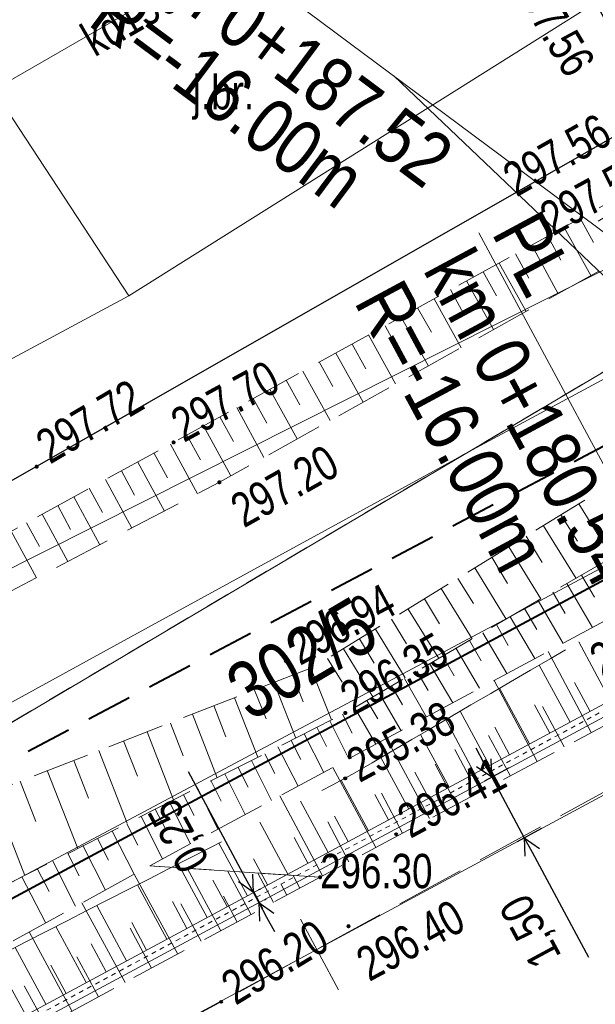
# Model space of a CAD drawing. Header units: metres. Extents: x 7437415 to 7437762, y 5556624 to 5556902.
# Tile 28 of 36: x 7437663 to 7437676, y 5556759 to 5556780. Entities that reach past the tile are written whole.
import ezdxf

# ---------------------------------------------------------------- set-up
doc = ezdxf.new("R2010")
doc.units = ezdxf.units.M
doc.header["$MEASUREMENT"] = 0
for name, pattern in [('0.5_0.5', [1.5, 0.5, -0.5, 0.5]), ('BUBZ01-500', [1.75, 1.25, -0.5]), ('DGN Style 3', [8.60601, 6.14715, -2.45886]), ('EGBU01-500', [1, 0.5, -0.5]), ('KTCR02-500', [1.5, 1, -0.5]), ('KTJZ01-500', [2, 1.5, -0.5])]:
    doc.linetypes.add(name, pattern=pattern)
doc.layers.get('0').update_dxf_attribs({"color": 250, "lineweight": 5})
for name, color, linetype, lineweight in [('BUBZ01', 250, 'Continuous', 5), ('BUIB02_01', 250, 'Continuous', 5), ('D_balustrada', 7, '0.5_0.5', 20), ('D_kilometraz', 7, 'Continuous', 13), ('D_kraweznik', 7, 'Continuous', 20), ('D_obrzeze', 7, 'Continuous', 20), ('D_opis trasy', 7, 'Continuous', 13), ('D_pobocze', 7, 'Continuous', 13), ('D_skarpa', 7, 'DGN Style 3', 20), ('D_skarpa-symbol', 7, 'Continuous', 20), ('D_wymiary', 7, 'Continuous', 13), ('EGBD03', 250, 'Continuous', 5), ('EGBU01', 250, 'Continuous', 5), ('KTJZ01', 250, 'Continuous', 5), ('KTKR01', 250, 'Continuous', 5), ('MPZP', 250, 'Continuous', 5), ('przewód elektroenergetyczny (linia)', 7, 'Continuous', 5), ('przewód gazowy (linia)', 7, 'Continuous', 5), ('przewód kanalizacyjny (linia)', 7, 'Continuous', 5), ('przewód kanalizacyjny (linia)-Atr1', 7, 'Continuous', 5), ('punkt wysokościowy sztuczny', 7, 'Continuous', 5), ('RTPW01', 250, 'Continuous', 5), ('RTPW02', 250, 'Continuous', 5), ('rzedne dla projektanta', 250, 'Continuous', 5), ('SUPE04', 250, 'Continuous', 5), ('SUPG_01', 250, 'Continuous', 5), ('SUPT_01', 250, 'Continuous', 5)]:
    doc.layers.add(name, color=color, linetype=linetype, lineweight=lineweight)
doc.styles.add('ROMANS', font='arial.ttf', dxfattribs={"width": 0.8})
doc.styles.get("Standard").update_dxf_attribs({"font": 'txt.shx', "width": 0.75})
doc.styles.add('Style-Arial Narrow', font='ARIALN.TTF')
doc.dimstyles.new('1-500', dxfattribs={"dimscale": 10, "dimtxt": 0.2, "dimasz": 0.07, "dimexe": 0, "dimexo": 0, "dimgap": 0.05, "dimtad": 1, "dimdec": 1, "dimzin": 0, "dimtxsty": 'ROMANS', "dimblk": 'ARCHTICK', "dimcen": 0.1, "dimclrt": 256, "dimadec": 0, "dimazin": 0, "dimtfac": 0.666667, "dimtdec": 1, "dimtofl": 0, "dimtmove": 1, "dimatfit": 2, "dimfxl": 0, "dimtolj": 1, "dimtzin": 0, "dimarcsym": 0})

# ---------------------------------------------------------------- blocks, each defined once
blk = doc.blocks.new('PW02')
at = {"layer": 'punkt wysokościowy sztuczny', "linetype": 'Continuous', "lineweight": 13}
h = blk.add_hatch(color=0, dxfattribs=at)
edge = h.paths.add_edge_path()
edge.add_arc((0, 0), 0.45, 0, 360)
blk = doc.blocks.new('SUPE04')
at = {"layer": 'SUPE04', "color": 1, "linetype": 'Continuous', "lineweight": 13}
blk.add_line((5.25, 0), (0.25, 0), dxfattribs=at)
at = {"layer": 'SUPE04', "color": 1, "linetype": 'Continuous', "lineweight": 13, "flags": 128}
blk.add_lwpolyline([(3.9, 0.5), (4.766, 0), (3.9, -0.5)], dxfattribs=at)
blk = doc.blocks.new('TerminatorOpen')
at = {"color": 0, "linetype": 'ByBlock', "lineweight": -2}
for q in [(-1, 0.5), (-1, 0), (-1, -0.5)]:
    blk.add_line((0, 0), q, dxfattribs=at)
blk = doc.blocks.new('*D52')
at = {"layer": 'D_wymiary', "color": 0, "lineweight": -2}
for p, q in [((7437673.137, 5556763.95), (7437672.966, 5556764.267)), ((7437673.687, 5556763.838), (7437673.149, 5556763.548)), ((7437673.307, 5556763.633), (7437674.019, 5556762.313)), ((7437674.398, 5556762.517), (7437673.86, 5556762.227)), ((7437674.189, 5556761.996), (7437675.422, 5556759.706))]:
    blk.add_line(p, q, dxfattribs=at)
at = {"layer": 'Defpoints', "color": 0}
for p in [(7437673.845, 5556763.923), (7437673.307, 5556763.633), (7437674.556, 5556762.602)]:
    blk.add_point(p, dxfattribs=at)
at = {"layer": 'D_wymiary', "color": 0, "lineweight": -2, "xscale": 0.36, "yscale": 0.36, "zscale": 0.36}
for p, rotation in [((7437673.307, 5556763.633), 298.3039668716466), ((7437674.019, 5556762.313), 118.3039668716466)]:
    blk.add_blockref('TerminatorOpen', p, dxfattribs=dict(at, rotation=rotation))
at = {"layer": 'D_wymiary', "insert": (7437674.204, 5556760.297), "char_height": 0.72, "attachment_point": 5, "rotation": 118.304, "style": 'Style-Arial Narrow'}
blk.add_mtext('1,50', dxfattribs=at)
blk = doc.blocks.new('*D53')
at = {"layer": 'D_wymiary', "color": 0, "lineweight": -2}
for p, q in [((7437667.933, 5556761.432), (7437666.684, 5556763.752)), ((7437668.222, 5556760.895), (7437668.104, 5556761.115)), ((7437668.224, 5556761.18), (7437668.262, 5556761.2)), ((7437668.343, 5556760.96), (7437668.381, 5556760.98)), ((7437668.393, 5556760.578), (7437668.564, 5556760.261))]:
    blk.add_line(p, q, dxfattribs=at)
at = {"layer": 'Defpoints', "color": 0}
for p in [(7437668.066, 5556761.095), (7437668.185, 5556760.875), (7437668.222, 5556760.895)]:
    blk.add_point(p, dxfattribs=at)
at = {"layer": 'D_wymiary', "color": 0, "lineweight": -2, "xscale": 0.36, "yscale": 0.36, "zscale": 0.36}
for p, rotation in [((7437668.104, 5556761.115), 298.3039669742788), ((7437668.222, 5556760.895), 118.3039669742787)]:
    blk.add_blockref('TerminatorOpen', p, dxfattribs=dict(at, rotation=rotation))
at = {"layer": 'D_wymiary', "insert": (7437666.521, 5556762.382), "char_height": 0.72, "attachment_point": 5, "rotation": 118.304, "style": 'Style-Arial Narrow'}
blk.add_mtext('0,25', dxfattribs=at)
blk = doc.blocks.new('*D59')
at = {"layer": 'D_wymiary', "color": 0, "lineweight": -2}
blk.add_line((7437671.179, 5556778.956), (7437682.496, 5556768.161), dxfattribs=at)
at = {"layer": 'Defpoints', "color": 0}
for p in [(7437671.179, 5556778.956), (7437682.756, 5556767.913)]:
    blk.add_point(p, dxfattribs=at)
at = {"layer": 'D_wymiary', "color": 0, "lineweight": -2, "xscale": 0.36, "yscale": 0.36, "zscale": 0.36, "rotation": 316.3543416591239}
blk.add_blockref('TerminatorOpen', (7437682.756, 5556767.913), dxfattribs=at)
at = {"layer": 'D_wymiary', "insert": (7437681.019, 5556770.666), "char_height": 0.72, "attachment_point": 5, "rotation": 316.3543, "style": 'Style-Arial Narrow'}
blk.add_mtext('R16,00', dxfattribs=at)

msp = doc.modelspace()

# ---------------------------------------------------------------- linework, layer by layer
at = {"layer": 'BUBZ01', "color": 7, "linetype": 'BUBZ01-500', "lineweight": 13, "flags": 128}
for points in [[(7437640.018, 5556785.654), (7437638.515, 5556784.867), (7437643.11, 5556775.98), (7437642.9, 5556771.37), (7437643.65, 5556768.72), (7437650.54, 5556757.5), (7437653.18, 5556756.46), (7437670.11, 5556765.04), (7437677.9, 5556769.59), (7437683.09, 5556775.4), (7437676.3, 5556770.28), (7437669.43, 5556766.05), (7437652.3, 5556759.37), (7437651.48, 5556760.11), (7437645.17, 5556771.48), (7437645.18, 5556776.52), (7437645.4, 5556777.22), (7437640.018, 5556785.654)], [(7437645.4, 5556777.22), (7437646.3, 5556776.53), (7437654.12, 5556764.26), (7437666.36, 5556770.95), (7437677.29, 5556776.98), (7437678.76, 5556776.43), (7437667.36, 5556770.08), (7437653.89, 5556763.04), (7437645.18, 5556776.52), (7437645.4, 5556777.22)], [(7437669.56, 5556761.45), (7437665.84, 5556761.7), (7437678.49, 5556768.51), (7437684.39, 5556774.47), (7437685.15, 5556773.1), (7437682.26, 5556769.55), (7437678.76, 5556766.36), (7437669.56, 5556761.45)]]:
    msp.add_lwpolyline(points, close=True, dxfattribs=at)
at = {"layer": 'BUBZ01', "color": 7, "linetype": 'Continuous', "lineweight": 13, "flags": 128}
for points in [[(7437675.24, 5556775.85), (7437675.53, 5556775.32)], [(7437674.89, 5556775.65), (7437675.47, 5556774.6)], [(7437674.18, 5556775.26), (7437674.76, 5556774.2)], [(7437674.53, 5556775.46), (7437674.82, 5556774.93)], [(7437673.83, 5556775.07), (7437674.12, 5556774.54)], [(7437673.47, 5556774.87), (7437674.06, 5556773.81)], [(7437673.12, 5556774.68), (7437673.41, 5556774.15)], [(7437672.76, 5556774.48), (7437673.35, 5556773.42)], [(7437672.41, 5556774.29), (7437672.7, 5556773.75)], [(7437672.05, 5556774.09), (7437672.64, 5556773.02)], [(7437671.69, 5556773.89), (7437671.99, 5556773.36)], [(7437671.33, 5556773.69), (7437671.93, 5556772.62)], [(7437670.98, 5556773.5), (7437671.27, 5556772.96)], [(7437670.62, 5556773.3), (7437671.21, 5556772.23)], [(7437669.9, 5556772.9), (7437670.5, 5556771.83)], [(7437670.26, 5556773.1), (7437670.56, 5556772.56)], [(7437669.54, 5556772.71), (7437669.84, 5556772.17)], [(7437669.18, 5556772.51), (7437669.78, 5556771.43)], [(7437668.82, 5556772.31), (7437669.12, 5556771.77)], [(7437668.46, 5556772.11), (7437669.06, 5556771.03)], [(7437668.1, 5556771.91), (7437668.4, 5556771.37)], [(7437667.74, 5556771.71), (7437668.33, 5556770.62)], [(7437667.37, 5556771.51), (7437667.67, 5556770.97)], [(7437667.01, 5556771.31), (7437667.61, 5556770.22)], [(7437666.65, 5556771.11), (7437666.95, 5556770.57)], [(7437666.29, 5556770.91), (7437666.88, 5556769.83)], [(7437665.93, 5556770.72), (7437666.23, 5556770.18)], [(7437665.22, 5556770.33), (7437665.51, 5556769.8)], [(7437665.58, 5556770.52), (7437666.16, 5556769.45)], [(7437664.87, 5556770.14), (7437665.45, 5556769.08)], [(7437664.52, 5556769.95), (7437664.81, 5556769.42)], [(7437664.18, 5556769.76), (7437664.75, 5556768.71)], [(7437663.83, 5556769.57), (7437664.11, 5556769.05)], [(7437675.21, 5556769.61), (7437675.93, 5556768.44)], [(7437663.49, 5556769.38), (7437664.05, 5556768.35)], [(7437674.82, 5556769.37), (7437675.18, 5556768.79)], [(7437663.15, 5556769.19), (7437663.43, 5556768.68)], [(7437674.44, 5556769.13), (7437675.15, 5556767.98)], [(7437662.81, 5556769.01), (7437663.37, 5556767.99)], [(7437674.06, 5556768.9), (7437674.41, 5556768.33)], [(7437673.68, 5556768.67), (7437674.38, 5556767.53)], [(7437673.31, 5556768.44), (7437673.65, 5556767.87)], [(7437672.94, 5556768.21), (7437673.62, 5556767.09)], [(7437672.57, 5556767.98), (7437672.91, 5556767.43)], [(7437675.27, 5556768.05), (7437675.55, 5556767.57)], [(7437672.2, 5556767.76), (7437672.88, 5556766.66)], [(7437674.95, 5556767.87), (7437675.51, 5556766.91)], [(7437671.84, 5556767.53), (7437672.17, 5556766.99)], [(7437674.64, 5556767.68), (7437674.91, 5556767.21)], [(7437671.48, 5556767.31), (7437672.15, 5556766.23)], [(7437674.02, 5556767.32), (7437674.29, 5556766.86)], [(7437674.32, 5556767.5), (7437674.87, 5556766.56)], [(7437671.12, 5556767.09), (7437671.45, 5556766.55)], [(7437673.71, 5556767.14), (7437674.25, 5556766.23)], [(7437670.77, 5556766.87), (7437671.42, 5556765.81)], [(7437673.41, 5556766.97), (7437673.67, 5556766.51)], [(7437670.42, 5556766.66), (7437670.74, 5556766.13)], [(7437673.11, 5556766.79), (7437673.64, 5556765.9)], [(7437670.07, 5556766.44), (7437670.71, 5556765.39)], [(7437672.53, 5556766.45), (7437673.04, 5556765.58)], [(7437672.82, 5556766.62), (7437673.08, 5556766.18)], [(7437669.72, 5556766.23), (7437670.04, 5556765.71)], [(7437672.24, 5556766.28), (7437672.49, 5556765.85)], [(7437675.48, 5556764.61), (7437674.54, 5556766.38)], [(7437669.36, 5556766.02), (7437669.81, 5556764.89)], [(7437671.95, 5556766.12), (7437672.46, 5556765.26)], [(7437668.96, 5556765.87), (7437669.19, 5556765.28)], [(7437671.67, 5556765.95), (7437671.92, 5556765.53)], [(7437668.55, 5556765.71), (7437669.03, 5556764.49)], [(7437671.12, 5556765.63), (7437671.36, 5556765.22)], [(7437671.4, 5556765.79), (7437671.88, 5556764.95)], [(7437674.3, 5556763.98), (7437673.36, 5556765.75)], [(7437667.69, 5556765.37), (7437668.2, 5556764.07)], [(7437668.13, 5556765.54), (7437668.38, 5556764.91)], [(7437670.85, 5556765.47), (7437671.33, 5556764.65)], [(7437667.24, 5556765.2), (7437667.5, 5556764.52)], [(7437670.31, 5556765.16), (7437670.78, 5556764.36)], [(7437670.58, 5556765.31), (7437670.82, 5556764.91)], [(7437674.89, 5556764.3), (7437674.42, 5556765.18)], [(7437666.77, 5556765.01), (7437667.31, 5556763.62)], [(7437670.05, 5556765.01), (7437670.26, 5556764.6)], [(7437673.13, 5556763.35), (7437672.18, 5556765.12)], [(7437666.29, 5556764.82), (7437666.57, 5556764.1)], [(7437669.49, 5556764.73), (7437669.7, 5556764.31)], [(7437669.77, 5556764.87), (7437670.19, 5556764.04)], [(7437665.78, 5556764.63), (7437666.36, 5556763.14)], [(7437669.21, 5556764.58), (7437669.64, 5556763.74)], [(7437673.71, 5556763.67), (7437673.24, 5556764.55)], [(7437665.27, 5556764.43), (7437665.57, 5556763.66)], [(7437668.64, 5556764.3), (7437669.08, 5556763.44)], [(7437668.93, 5556764.44), (7437669.14, 5556764.02)], [(7437671.95, 5556762.73), (7437671.01, 5556764.48)], [(7437664.73, 5556764.22), (7437665.35, 5556762.63)], [(7437668.35, 5556764.15), (7437668.57, 5556763.72)], [(7437664.18, 5556764), (7437664.5, 5556763.18)], [(7437668.06, 5556764), (7437668.5, 5556763.13)], [(7437672.54, 5556763.04), (7437672.07, 5556763.92)], [(7437663.6, 5556763.78), (7437664.27, 5556762.08)], [(7437667.48, 5556763.71), (7437667.92, 5556762.82)], [(7437667.77, 5556763.85), (7437667.99, 5556763.42)], [(7437670.78, 5556762.1), (7437669.84, 5556763.85)], [(7437663.01, 5556763.55), (7437663.35, 5556762.67)], [(7437667.18, 5556763.55), (7437667.4, 5556763.11)], [(7437662.4, 5556763.31), (7437663.11, 5556761.49)], [(7437666.58, 5556763.25), (7437666.81, 5556762.8)], [(7437666.88, 5556763.4), (7437667.33, 5556762.5)], [(7437669.61, 5556761.48), (7437668.68, 5556763.23)], [(7437671.36, 5556762.41), (7437670.9, 5556763.29)], [(7437666.27, 5556763.09), (7437666.73, 5556762.18)], [(7437665.96, 5556762.94), (7437666.2, 5556762.48)], [(7437665.34, 5556762.62), (7437665.58, 5556762.15)], [(7437665.65, 5556762.78), (7437666.12, 5556761.85)], [(7437670.19, 5556761.79), (7437669.73, 5556762.66)], [(7437665.02, 5556762.46), (7437665.5, 5556761.52)], [(7437664.38, 5556762.14), (7437664.87, 5556761.17)], [(7437664.7, 5556762.3), (7437664.94, 5556761.82)], [(7437664.05, 5556761.97), (7437664.3, 5556761.48)], [(7437663.72, 5556761.8), (7437664.22, 5556760.82)], [(7437663.39, 5556761.63), (7437663.64, 5556761.14)], [(7437666.45, 5556759.77), (7437665.5, 5556761.52)], [(7437667.39, 5556760.28), (7437666.66, 5556761.65)], [(7437668.05, 5556760.64), (7437667.54, 5556761.59)], [(7437668.54, 5556760.9), (7437668.2, 5556761.54)], [(7437663.05, 5556761.46), (7437663.56, 5556760.46)], [(7437668.83, 5556761.06), (7437668.71, 5556761.29)], [(7437669.12, 5556761.21), (7437668.97, 5556761.49)], [(7437668.31, 5556760.77), (7437668.1, 5556761.17)], [(7437665.3, 5556759.15), (7437664.36, 5556760.89)], [(7437666.96, 5556760.05), (7437666.52, 5556760.87)], [(7437667.75, 5556760.47), (7437667.45, 5556761.04)], [(7437664.14, 5556758.53), (7437663.21, 5556760.26)], [(7437665.88, 5556759.46), (7437665.41, 5556760.34)], [(7437664.72, 5556758.84), (7437664.25, 5556759.71)], [(7437663.57, 5556758.22), (7437663.1, 5556759.08)]]:
    msp.add_lwpolyline(points, dxfattribs=at)
at = {"layer": 'BUBZ01', "color": 7, "linetype": 'BUBZ01-500', "lineweight": 13, "flags": 128}
msp.add_lwpolyline([(7437649.055, 5556752.478), (7437665.84, 5556761.7), (7437669.56, 5556761.45), (7437655.14, 5556753.67), (7437639.69, 5556745.22), (7437638.72, 5556747.2), (7437649.055, 5556752.478)], dxfattribs=at)
at = {"layer": 'BUIB02_01', "color": 212, "linetype": 'Continuous', "lineweight": 40, "flags": 128}
msp.add_lwpolyline([(7437631.582, 5556743.722), (7437658.25, 5556758.524), (7437681.414, 5556770.995), (7437736.328, 5556800.083), (7437739.446, 5556801.87)], dxfattribs=at)
at = {"layer": 'D_balustrada', "ltscale": 0.1}
msp.add_line((7437639.295, 5556745.459), (7437679.831, 5556767.289), dxfattribs=at)
at = {"layer": 'D_kilometraz', "flags": 128}
msp.add_lwpolyline([(7437669.96, 5556758.991), (7437669.131, 5556760.532)], dxfattribs=at)
at = {"layer": 'D_kraweznik'}
msp.add_line((7437640.8, 5556744.423), (7437678.765, 5556764.869), dxfattribs=at)
at = {"layer": 'D_obrzeze'}
msp.add_line((7437634.321, 5556742.638), (7437684.009, 5556769.397), dxfattribs=at)
at = {"layer": 'D_opis trasy', "flags": 128}
for points in [[(7437684.009, 5556769.397), (7437666.301, 5556782.59)], [(7437678.765, 5556764.869), (7437673.023, 5556775.532)]]:
    msp.add_lwpolyline(points, dxfattribs=at)
at = {"layer": 'D_pobocze'}
msp.add_line((7437638.65, 5556745.253), (7437683.89, 5556769.617), dxfattribs=at)
at = {"layer": 'D_skarpa', "flags": 128}
msp.add_lwpolyline([(7437639.094, 5556747.391), (7437639.251, 5556747.471), (7437639.697, 5556747.699), (7437640.142, 5556747.926), (7437640.587, 5556748.154), (7437641.033, 5556748.381), (7437641.478, 5556748.609), (7437641.924, 5556748.836), (7437642.369, 5556749.064), (7437642.814, 5556749.291), (7437643.26, 5556749.518), (7437643.705, 5556749.746), (7437644.151, 5556749.973), (7437644.596, 5556750.201), (7437645.041, 5556750.428), (7437645.487, 5556750.656), (7437645.932, 5556750.883), (7437646.378, 5556751.111), (7437646.823, 5556751.338), (7437647.268, 5556751.566), (7437647.714, 5556751.793), (7437648.159, 5556752.021), (7437648.605, 5556752.248), (7437649.05, 5556752.475), (7437649.489, 5556752.715), (7437649.928, 5556752.954), (7437650.367, 5556753.194), (7437650.806, 5556753.433), (7437651.245, 5556753.673), (7437651.684, 5556753.912), (7437652.122, 5556754.152), (7437652.561, 5556754.391), (7437653, 5556754.631), (7437653.439, 5556754.87), (7437653.878, 5556755.11), (7437654.317, 5556755.349), (7437654.756, 5556755.589), (7437655.195, 5556755.828), (7437655.634, 5556756.068), (7437656.073, 5556756.307), (7437656.512, 5556756.547), (7437656.951, 5556756.786), (7437657.389, 5556757.026), (7437657.828, 5556757.265), (7437658.267, 5556757.505), (7437658.706, 5556757.744), (7437659.145, 5556757.984), (7437659.586, 5556758.22), (7437660.031, 5556758.448), (7437660.476, 5556758.676), (7437660.921, 5556758.904), (7437661.366, 5556759.132), (7437661.812, 5556759.36), (7437662.257, 5556759.588), (7437662.702, 5556759.816), (7437663.147, 5556760.044), (7437663.592, 5556760.272), (7437664.037, 5556760.5), (7437664.482, 5556760.728), (7437664.927, 5556760.955), (7437665.372, 5556761.183), (7437665.818, 5556761.411), (7437666.263, 5556761.639), (7437666.708, 5556761.867), (7437667.153, 5556762.095), (7437667.598, 5556762.323), (7437668.043, 5556762.551), (7437668.488, 5556762.779), (7437668.933, 5556763.007), (7437669.379, 5556763.235), (7437669.824, 5556763.463), (7437670.264, 5556763.7), (7437670.696, 5556763.953), (7437671.128, 5556764.205), (7437671.56, 5556764.458), (7437671.992, 5556764.71), (7437672.424, 5556764.963), (7437672.855, 5556765.215), (7437673.287, 5556765.468), (7437673.719, 5556765.72), (7437674.151, 5556765.973), (7437674.583, 5556766.225), (7437675.015, 5556766.478), (7437675.447, 5556766.731), (7437675.879, 5556766.983), (7437676.311, 5556767.236), (7437676.742, 5556767.488), (7437677.174, 5556767.741), (7437677.606, 5556767.993), (7437678.038, 5556768.246), (7437678.47, 5556768.498), (7437678.867, 5556768.815), (7437679.159, 5556769.052), (7437679.413, 5556769.257), (7437679.664, 5556769.461)], dxfattribs=at)
at = {"layer": 'D_skarpa-symbol', "flags": 128}
for points in [[(7437675.897, 5556765.312), (7437675.208, 5556766.591)], [(7437675.017, 5556764.838), (7437674.344, 5556766.086)], [(7437674.136, 5556764.364), (7437673.481, 5556765.581)], [(7437675.457, 5556765.075), (7437675.116, 5556765.707)], [(7437674.576, 5556764.601), (7437674.244, 5556765.217)], [(7437673.256, 5556763.89), (7437672.617, 5556765.076)], [(7437673.696, 5556764.127), (7437673.372, 5556764.727)], [(7437672.375, 5556763.415), (7437671.753, 5556764.571)], [(7437672.815, 5556763.652), (7437672.5, 5556764.238)], [(7437671.495, 5556762.941), (7437670.889, 5556764.066)], [(7437671.935, 5556763.178), (7437671.628, 5556763.748)], [(7437670.614, 5556762.467), (7437670.021, 5556763.569)], [(7437671.055, 5556762.704), (7437670.756, 5556763.259)], [(7437669.734, 5556761.993), (7437669.133, 5556763.109)], [(7437670.174, 5556762.23), (7437669.876, 5556762.784)], [(7437668.853, 5556761.519), (7437668.242, 5556762.653)], [(7437667.973, 5556761.045), (7437667.352, 5556762.197)], [(7437669.294, 5556761.756), (7437668.991, 5556762.319)], [(7437667.093, 5556760.571), (7437666.462, 5556761.741)], [(7437668.413, 5556761.282), (7437668.105, 5556761.854)], [(7437666.212, 5556760.096), (7437665.572, 5556761.285)], [(7437667.533, 5556760.808), (7437667.22, 5556761.389)], [(7437666.652, 5556760.333), (7437666.335, 5556760.923)], [(7437665.332, 5556759.622), (7437664.681, 5556760.83)], [(7437665.772, 5556759.859), (7437665.449, 5556760.458)], [(7437664.451, 5556759.148), (7437663.791, 5556760.374)], [(7437664.891, 5556759.385), (7437664.564, 5556759.993)], [(7437663.571, 5556758.674), (7437662.901, 5556759.918)], [(7437664.011, 5556758.911), (7437663.679, 5556759.528)], [(7437663.131, 5556758.437), (7437662.793, 5556759.063)]]:
    msp.add_lwpolyline(points, dxfattribs=at)
at = {"layer": 'EGBD03', "color": 96, "linetype": 'Continuous', "lineweight": 13, "flags": 128}
for points in [[(7437656.77, 5556761.25), (7437683.04, 5556776.81)], [(7437685.08, 5556773.21), (7437658.07, 5556758.81)]]:
    msp.add_lwpolyline(points, dxfattribs=at)
at = {"layer": 'EGBU01', "color": 96, "linetype": 'EGBU01-500', "lineweight": 13, "flags": 128}
for points in [[(7437656.77, 5556761.25), (7437683.04, 5556776.81)], [(7437683.04, 5556776.81), (7437656.77, 5556761.25)]]:
    msp.add_lwpolyline(points, dxfattribs=at)
at = {"layer": 'KTJZ01', "color": 7, "linetype": 'KTJZ01-500', "lineweight": 13, "flags": 128}
msp.add_lwpolyline([(7437487.24, 5556665.88), (7437500.01, 5556668.65), (7437509.93, 5556671.34), (7437514.81, 5556672.66), (7437528.54, 5556677.57), (7437546.18, 5556685.08), (7437562.31, 5556693.39), (7437575.78, 5556700.17), (7437584.6, 5556705.2), (7437599.33, 5556712.79), (7437607.41, 5556717.03), (7437624.22, 5556725.75), (7437636.91, 5556731.79), (7437639.91, 5556733.3), (7437648.13, 5556737.1), (7437664.08, 5556744.94), (7437674.41, 5556750.47), (7437695.47, 5556762.01), (7437726.23, 5556778.98), (7437745.592, 5556790.579), (7437740.524, 5556799.89), (7437726.071, 5556794.065), (7437721.424, 5556793.261), (7437718.653, 5556793.684), (7437716.454, 5556794.853), (7437714.78, 5556796.65), (7437713.44, 5556798.18), (7437704.05, 5556814.76), (7437696.46, 5556806.77), (7437698.53, 5556806.84), (7437700.74, 5556806.26), (7437702.79, 5556804.94), (7437704.06, 5556803.16), (7437709.44, 5556793.77), (7437711.44, 5556790.12), (7437712.13, 5556787.63), (7437712.21, 5556785.35), (7437711.59, 5556783.66), (7437709.87, 5556781.76), (7437701.28, 5556777.09), (7437699.42, 5556776.48), (7437697.78, 5556776.19), (7437695.76, 5556776.41), (7437693.65, 5556777.51), (7437692.09, 5556778.89), (7437690.49, 5556781.22), (7437685.25, 5556778.28), (7437686.1, 5556775.03), (7437686.085, 5556773.72), (7437685.81, 5556772.51), (7437685.3, 5556771.32), (7437684.475, 5556769.98), (7437683.43, 5556768.68), (7437682.12, 5556767.23), (7437680.52, 5556765.9), (7437679.609, 5556765.424), (7437667.4, 5556758.73), (7437656.58, 5556752.94), (7437646.03, 5556747.24), (7437635.04, 5556741.31), (7437625.46, 5556735.97), (7437617.31, 5556731.03), (7437610.73, 5556727.32), (7437599.83, 5556721.28), (7437592.56, 5556717.41), (7437581.48, 5556711.39), (7437572.19, 5556706.38), (7437570.63, 5556705.57), (7437559.43, 5556699.57), (7437555.27, 5556697.37), (7437547.58, 5556693.6), (7437542.1, 5556690.99), (7437536.78, 5556688.64), (7437527.13, 5556684.56), (7437524.75, 5556685.69), (7437522.99, 5556687.15), (7437521.44, 5556689.45), (7437520.46, 5556691.39), (7437515.43, 5556689.51), (7437516.09, 5556686.202), (7437515.98, 5556684.5), (7437514.73, 5556681.38), (7437513.55, 5556680.28), (7437512.1, 5556679.32), (7437507.87, 5556678.13), (7437498.81, 5556675.82), (7437492.9, 5556674.29)], dxfattribs=at)
msp.add_lwpolyline([(7437651.362, 5556791.595), (7437643.343, 5556787.396), (7437648.19, 5556778.92), (7437655.57, 5556765.98), (7437663.42, 5556770.45), (7437676.91, 5556778.17), (7437675.01, 5556781.56), (7437675.11, 5556782.48), (7437675.77, 5556783.33), (7437676.52, 5556783.95), (7437677.46, 5556784.41), (7437678.43, 5556784.63), (7437679.46, 5556784.67), (7437680.43, 5556784.44), (7437681.37, 5556784), (7437682.16, 5556783.33), (7437682.81, 5556782.48), (7437676.39, 5556793.29), (7437676.47, 5556792.28), (7437676.31, 5556791.28), (7437675.94, 5556790.63), (7437669.49, 5556786.95), (7437667.38, 5556785.74), (7437666.84, 5556785.69), (7437666.12, 5556785.98), (7437665.59, 5556786.48), (7437665.01, 5556787.22), (7437659.73, 5556784.21), (7437660.45, 5556782.43), (7437660.37, 5556781.39), (7437659.91, 5556780.53), (7437659.17, 5556779.86), (7437658.32, 5556779.31), (7437657.39, 5556778.94), (7437656.43, 5556778.75), (7437655.43, 5556778.78), (7437654.49, 5556779.27), (7437654.02, 5556779.96), (7437653.79, 5556780.41), (7437650.9, 5556787.87), (7437650.22, 5556789.76), (7437651.87, 5556790.71), (7437651.362, 5556791.595)], close=True, dxfattribs=at)
at = {"layer": 'KTKR01', "color": 7, "linetype": 'Continuous', "lineweight": 30, "flags": 128}
msp.add_lwpolyline([(7437685.25, 5556778.28), (7437682.81, 5556782.48), (7437682.16, 5556783.33), (7437681.37, 5556784), (7437680.43, 5556784.44), (7437679.46, 5556784.67), (7437678.43, 5556784.63), (7437677.46, 5556784.41), (7437676.52, 5556783.95), (7437675.77, 5556783.33), (7437675.11, 5556782.48), (7437675.01, 5556781.56), (7437676.91, 5556778.17), (7437663.42, 5556770.45), (7437655.57, 5556765.98), (7437650.54, 5556774.83), (7437648.19, 5556778.92), (7437643.343, 5556787.396)], dxfattribs=at)
at = {"layer": 'MPZP', "color": 212, "linetype": 'KTCR02-500', "lineweight": 40, "flags": 128}
msp.add_lwpolyline([(7437738.295, 5556803.984), (7437715.191, 5556791.784), (7437661.349, 5556763.226), (7437574.511, 5556717.006), (7437530.05, 5556696.506), (7437525.798, 5556698.029), (7437514.19, 5556719.761)], dxfattribs=at)
at = {"layer": 'przewód elektroenergetyczny (linia)', "color": 1, "linetype": 'Continuous', "lineweight": 13, "flags": 128}
msp.add_lwpolyline([(7437656.87, 5556765.21), (7437682.33, 5556778.03), (7437683.26, 5556778.5)], dxfattribs=at)
at = {"layer": 'przewód gazowy (linia)', "color": 52, "linetype": 'Continuous', "lineweight": 13, "flags": 128}
msp.add_lwpolyline([(7437658.04, 5556785.36), (7437665.38, 5556774.15)], dxfattribs=at)
at = {"layer": 'przewód kanalizacyjny (linia)', "color": 36, "linetype": 'Continuous', "lineweight": 13, "flags": 128}
msp.add_lwpolyline([(7437645.528, 5556788.539), (7437649.82, 5556781.43), (7437658.19, 5556776.21), (7437672.24, 5556784.32), (7437681.08, 5556785.33)], dxfattribs=at)
at = {"layer": 'rzedne dla projektanta', "color": 7, "linetype": 'Continuous', "lineweight": 40}
for centre in [(7437668.81, 5556766.17), (7437670.11, 5556763.61), (7437671.22, 5556762.39), (7437667.4, 5556758.73)]:
    msp.add_circle(centre, 0.0225, dxfattribs=at)
at = {"layer": 'SUPG_01', "color": 52, "linetype": 'Continuous', "lineweight": 13, "flags": 128}
msp.add_lwpolyline([(7437732.989, 5556813.733), (7437728.61, 5556811.05), (7437696.05, 5556793.43), (7437665.38, 5556774.15), (7437624.73, 5556752.297)], dxfattribs=at)
at = {"layer": 'SUPT_01', "color": 30, "linetype": 'Continuous', "lineweight": 13, "flags": 128}
msp.add_lwpolyline([(7437624.834, 5556744.449), (7437654.2, 5556760.54), (7437665.43, 5556766.7), (7437672.97, 5556770.83), (7437672.97, 5556770.83), (7437705.49, 5556788.37), (7437705.49, 5556788.37), (7437729.04, 5556801.46), (7437729.04, 5556801.46), (7437737.403, 5556805.623)], dxfattribs=at)

# ---------------------------------------------------------------- block references
at = {"layer": 'RTPW02', "color": 7, "linetype": 'Continuous', "lineweight": 13, "xscale": 0.1, "yscale": 0.1, "zscale": 0.1}
for p in [(7437666.36, 5556770.95), (7437663.37, 5556770.42), (7437667.36, 5556770.08), (7437670.11, 5556765.04), (7437669.56, 5556761.45), (7437670.18, 5556760.38)]:
    msp.add_blockref('PW02', p, dxfattribs=at)
at = {"layer": 'SUPE04', "color": 1, "linetype": 'Continuous', "lineweight": 13, "rotation": 211.3079999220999}
msp.add_blockref('SUPE04', (7437680.12, 5556778.51), dxfattribs=at)

# ---------------------------------------------------------------- texts
at = {"layer": 'D_opis trasy', "char_height": 1.2, "style": 'Style-Arial Narrow'}
for s, insert, attachment_point, rotation, line_spacing_factor in [('KL\\Pkm 0+187.52', (7437666.303, 5556782.392), 4, 323.3118, 0.85), ('R=-16.00m', (7437670.295, 5556776.481), 6, 323.3118, 0.35), ('PL\\Pkm 0+180.54', (7437673.062, 5556775.408), 4, 298.304, 0.85), ('R=-16.00m', (7437674.049, 5556768.287), 6, 298.304, 0.35)]:
    msp.add_mtext(s, dxfattribs=dict(at, insert=insert, attachment_point=attachment_point, rotation=rotation, line_spacing_factor=line_spacing_factor))
at = {"layer": 'EGBD03', "color": 96, "linetype": 'Continuous', "lineweight": 30, "insert": (7437668.045, 5556764.833), "char_height": 1.25, "attachment_point": 7, "rotation": 30.5868, "line_spacing_factor": 0.6}
msp.add_mtext('\\FWORKING_1250;\\H1x;\\W0.8;302/5', dxfattribs=at)
at = {"layer": 'KTJZ01', "color": 7, "linetype": 'Continuous', "lineweight": 13, "insert": (7437666.78, 5556778), "char_height": 0.75, "attachment_point": 7, "line_spacing_factor": 0.6}
msp.add_mtext('\\FWORKING_1250;\\H1x;\\W0.8;j.br.', dxfattribs=at)
at = {"layer": 'przewód kanalizacyjny (linia)-Atr1', "color": 36, "insert": (7437664.452, 5556779.682), "char_height": 0.75, "attachment_point": 4, "rotation": 29.994, "line_spacing_factor": 0.6}
msp.add_mtext('\\FWORKING_1250;\\H1x;\\W0.8;kd150', dxfattribs=at)
at = {"layer": 'RTPW01', "color": 7, "linetype": 'Continuous', "lineweight": 13, "char_height": 0.75, "attachment_point": 7, "line_spacing_factor": 0.6}
for s, insert, rotation in [('\\FWORKING_1250;\\H1x;\\W0.8;297.56', (7437673.685, 5556780.982), 300.743), ('\\FWORKING_1250;\\H1x;\\W0.8;297.56', (7437673.853, 5556776.293), 29.578), ('\\FWORKING_1250;\\H1x;\\W0.8;297.55', (7437674.651, 5556775.441), 28.824), ('\\FWORKING_1250;\\H1x;\\W0.8;297.70', (7437666.59, 5556770.93), 28.571), ('\\FWORKING_1250;\\H1x;\\W0.8;297.72', (7437663.667, 5556770.455), 30.593), ('\\FWORKING_1250;\\H1x;\\W0.8;297.20', (7437667.903, 5556769.062), 29.396), ('\\FWORKING_1250;\\H1x;\\W0.8;295.64', (7437675.727, 5556765.779), 27.983), ('\\FWORKING_1250;\\H1x;\\W0.8;296.35', (7437670.293, 5556764.962), 29.379), ('\\FWORKING_1250;\\H1x;\\W0.8;296.40', (7437670.639, 5556759.15), 28.544)]:
    msp.add_mtext(s, dxfattribs=dict(at, insert=insert, rotation=rotation))
at = {"layer": 'RTPW01', "color": 7, "linetype": 'Continuous', "lineweight": 13, "insert": (7437669.56, 5556761.2), "char_height": 0.75, "attachment_point": 7, "line_spacing_factor": 0.6}
msp.add_mtext('\\FWORKING_1250;\\H1x;\\W0.8;296.30', dxfattribs=at)
at = {"layer": 'rzedne dla projektanta', "color": 7, "linetype": 'Continuous', "lineweight": 0, "char_height": 0.75, "attachment_point": 7, "line_spacing_factor": 0.6}
for s, insert, rotation in [('\\FWORKING_1250;\\H1x;\\W0.8; 296.94', (7437668.929, 5556765.95), 28.4004), ('\\FWORKING_1250;\\H1x;\\W0.8; 295.38', (7437670.229, 5556763.39), 28.4004), ('\\FWORKING_1250;\\H1x;\\W0.8; 296.41', (7437671.339, 5556762.17), 28.4004), ('\\FWORKING_1250;\\H1x;\\W0.8; 296.20', (7437667.529, 5556758.516), 31.1664)]:
    msp.add_mtext(s, dxfattribs=dict(at, insert=insert, rotation=rotation))

# ---------------------------------------------------------------- dimensions: what is measured, and where the dimension line sits
at = {"layer": 'D_wymiary'}
dim = msp.add_radius_dim(center=(7437671.179, 5556778.956), mpoint=(7437682.756, 5556767.913), dimstyle='1-500', override={"dimscale": 1, "dimtxt": 0.72, "dimasz": 0.36, "dimexe": 0.18, "dimexo": 0.18, "dimgap": 0.36, "dimdec": 2, "dimzin": 3, "dimtxsty": 'Style-Arial Narrow', "dimblk": 'TerminatorOpen', "dimcen": 0.36, "dimtdec": 2, "dimtofl": 1, "dimtmove": 0, "dimatfit": 1, "dimfrac": 2, "dimtolj": 0, "dimtzin": 3}, dxfattribs=at)
dim.commit()
dim.dimension.update_dxf_attribs({"geometry": '*D59', "text_midpoint": (7437680.471, 5556770.092), "dimtype": 164})
for base, p1, p2, angle, picture, middle in [((7437673.307, 5556763.633), (7437674.556, 5556762.602), (7437673.845, 5556763.923), 118.304, '*D52', (7437674.902, 5556760.673)), ((7437668.222, 5556760.895), (7437668.066, 5556761.095), (7437668.185, 5556760.875), 298.304, '*D53', (7437667.219, 5556762.758))]:
    dim = msp.add_linear_dim(base=base, p1=p1, p2=p2, angle=angle, dimstyle='1-500', override={"dimscale": 1, "dimtxt": 0.72, "dimasz": 0.36, "dimexe": 0.18, "dimexo": 0.18, "dimgap": 0.36, "dimdec": 2, "dimzin": 3, "dimtxsty": 'Style-Arial Narrow', "dimblk": 'TerminatorOpen', "dimcen": 0.36, "dimtdec": 2, "dimtofl": 1, "dimtmove": 0, "dimatfit": 1, "dimfrac": 2, "dimtolj": 0, "dimtzin": 3}, dxfattribs=at)
    dim.commit()
    dim.dimension.update_dxf_attribs({"geometry": picture, "text_midpoint": middle, "dimtype": 160})

doc.saveas('drawing.dxf')
